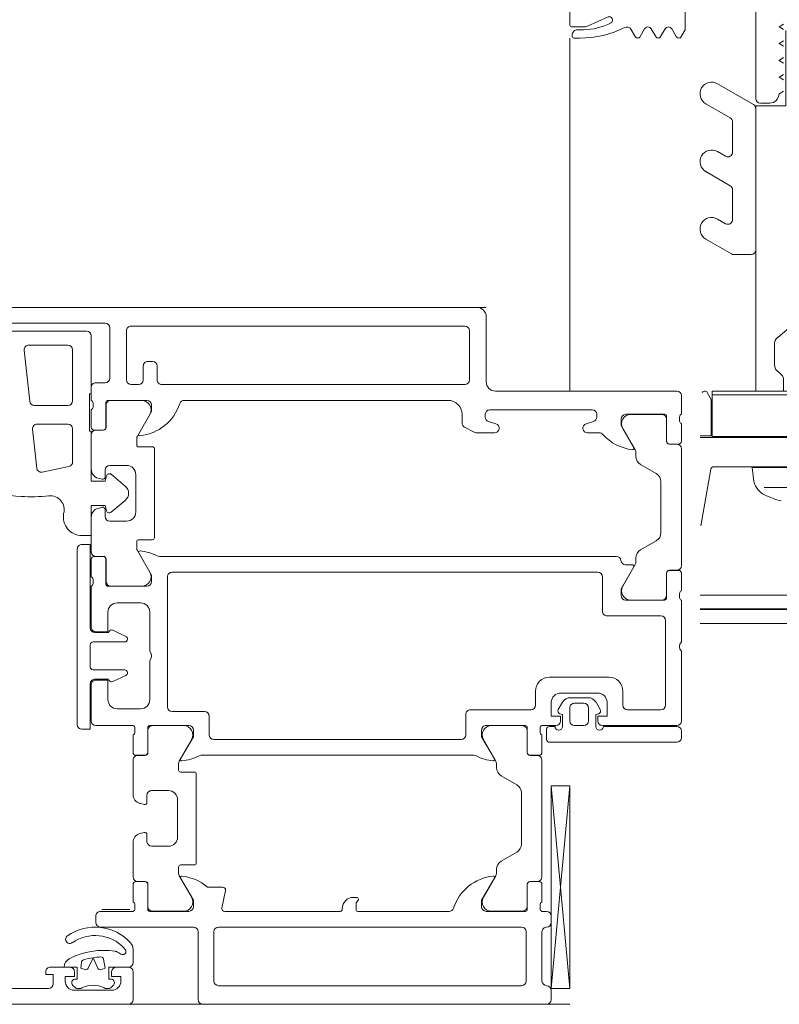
# Model space of a CAD drawing. Header units: centimetres. Extents: x -1316 to 21770, y -8842 to 3590.
# Tile 85 of 125: x 483.46 to 491.63, y 1664.13 to 1674.72. Entities that reach past the tile are written whole.
import ezdxf

# ---------------------------------------------------------------- set-up
doc = ezdxf.new("R2010")
doc.units = ezdxf.units.CM
for name, color, linetype, lineweight in [('A-DETL-GENF', 92, 'Continuous', 9), ('A-DOOR', 31, 'Continuous', 13), ('A-GLAZ-CWMG', 51, 'Continuous', 9)]:
    doc.layers.add(name, color=color, linetype=linetype, lineweight=lineweight)

# ---------------------------------------------------------------- blocks, each defined once
blk = doc.blocks.new('Schueco_FWS_ADS-75-SimplySmart_inw_Family-02 - FWS SI insert unit 90-2368395-5_piętro III __10_50 m_ - stan projektowany')
at = {"layer": 'A-DETL-GENF'}
for p, q in [((-75.5, 6.6), (75.5, 6.6)), ((74.6, -0.9), (-74.6, -0.9))]:
    blk.add_line(p, q, dxfattribs=at)
at = {"layer": 'A-DOOR'}
for p, q in [((-75.25, 6.6), (-71.55, 6.6)), ((-75.3, 6.45), (-75.3, 6.55)), ((-71.5, 6.55), (-71.5, 5.82)), ((-70.8, 6.25), (-70.8, 6.55)), ((-75.3, 4.249), (-75.5, 6.43)), ((-71.72, 6.4), (-74.98, 6.4)), ((-70.588, 6.397), (-70.564, 6.421)), ((-70.17, 6.45), (-70.57, 6.45)), ((-70.543, 6.43), (-70.513, 6.43)), ((-70.227, 6.43), (-70.197, 6.43)), ((-70.176, 6.421), (-70.152, 6.397)), ((-68.6, 6.43), (-69.89, 6.43)), ((-75.2, 5.82), (-75.2, 6.35)), ((-75.03, 6.35), (-75.03, 5.82)), ((-71.67, 5.82), (-71.67, 6.35)), ((-70.62, 6.2), (-70.75, 6.2)), ((-69.91, 6.2), (-70.12, 6.2)), ((-74.98, 5.77), (-71.72, 5.77)), ((-71.45, 5.77), (-70.45, 5.77)), ((-75.3, 5.65), (-75.3, 5.72)), ((-70.4, 5.72), (-70.4, 5.65)), ((-75.2, 5.6), (-75.25, 5.6)), ((-75.18, 5.528), (-75.18, 5.572)), ((-75.041, 5.58), (-75.041, 5.31)), ((-75.04, 5.309), (-75.04, 5.549)), ((-74.6, 5.6), (-75.021, 5.6)), ((-74.99, 5.599), (-74.656, 5.599)), ((-73.22, 5.6), (-74.2, 5.6)), ((-73.05, 5.58), (-73.05, 5.57)), ((-71.786, 5.6), (-73.03, 5.6)), ((-71.794, 5.376), (-71.757, 5.564)), ((-70.979, 5.6), (-71.4, 5.6)), ((-71.01, 5.599), (-71.344, 5.599)), ((-70.96, 5.309), (-70.96, 5.549)), ((-70.959, 5.31), (-70.959, 5.58)), ((-70.82, 5.572), (-70.82, 5.528)), ((-70.45, 5.6), (-70.8, 5.6)), ((-70.765, 5.58), (-70.465, 5.58)), ((-75.2, 5.31), (-75.2, 5.5)), ((-74.569, 5.449), (-74.703, 5.216)), ((-73.17, 5.45), (-73.205, 5.45)), ((-71.431, 5.449), (-71.297, 5.216)), ((-70.8, 5.5), (-70.8, 5.31)), ((-71.6, 5.34), (-71.764, 5.34)), ((-75.2, 3.971), (-75.2, 5.229)), ((-75.071, 5.28), (-75.17, 5.28)), ((-75.15, 5.279), (-75.07, 5.279)), ((-70.85, 5.279), (-70.93, 5.279)), ((-70.83, 5.28), (-70.929, 5.28)), ((-70.8, 4.859), (-70.8, 5.229)), ((-74.71, 5.191), (-74.71, 5.147)), ((-71.31, 5.1), (-71.46, 5.1)), ((-71.29, 5.191), (-71.29, 5.12)), ((-74.76, 5.06), (-74.93, 4.962)), ((-71.48, 5.08), (-71.48, 4.12)), ((-74.98, 4.875), (-74.98, 4.325)), ((-71.18, 4.9), (-71, 4.9)), ((-71.28, 4.4), (-71.28, 4.8)), ((-70.95, 4.85), (-70.95, 4.775)), ((-70.919, 4.751), (-70.874, 4.763)), ((-70.95, 4.425), (-70.95, 4.35)), ((-70.874, 4.437), (-70.919, 4.449)), ((-71, 4.3), (-71.18, 4.3)), ((-70.8, 3.971), (-70.8, 4.341)), ((-74.93, 4.238), (-74.76, 4.14)), ((-74.71, 4.053), (-74.71, 4.009)), ((-71.46, 4.1), (-71.31, 4.1)), ((-71.29, 4.08), (-71.29, 4.009)), ((-74.703, 3.984), (-74.569, 3.751)), ((-71.297, 3.984), (-71.431, 3.751)), ((-75.2, 3.7), (-75.2, 3.89)), ((-75.17, 3.92), (-75.071, 3.92)), ((-75.07, 3.921), (-75.15, 3.921)), ((-75.041, 3.89), (-75.041, 3.62)), ((-75.04, 3.651), (-75.04, 3.891)), ((-74.467, 3.92), (-71.533, 3.92)), ((-70.96, 3.651), (-70.96, 3.891)), ((-70.959, 3.62), (-70.959, 3.89)), ((-70.93, 3.921), (-70.85, 3.921)), ((-70.929, 3.92), (-70.83, 3.92)), ((-70.8, 3.89), (-70.8, 3.7)), ((-76.7, 3.73), (-76.7, 3.66)), ((-75.28, 3.78), (-76.65, 3.78)), ((-75.25, 3.64), (-75.25, 3.75)), ((-71.67, 3.75), (-74.33, 3.75)), ((-76.65, 3.61), (-75.86, 3.61)), ((-75.34, 3.61), (-75.28, 3.61)), ((-75.18, 3.628), (-75.18, 3.672)), ((-74.38, 3.7), (-74.38, 3.48)), ((-71.62, 3.5), (-71.62, 3.7)), ((-70.82, 3.672), (-70.82, 3.628)), ((-76.7, 2.8), (-76.7, 3.55)), ((-76.65, 3.6), (-75.85, 3.6)), ((-75.7, 3.55), (-75.7, 3.41)), ((-75.55, 3.6), (-75.65, 3.6)), ((-75.5, 3.41), (-75.5, 3.55)), ((-75.35, 3.6), (-75.2, 3.6)), ((-75.021, 3.6), (-74.6, 3.6)), ((-74.656, 3.601), (-74.99, 3.601)), ((-71.4, 3.6), (-70.979, 3.6)), ((-71.344, 3.601), (-71.01, 3.601)), ((-70.8, 3.6), (-70.4, 3.6)), ((-70.35, 3.55), (-70.35, 3.16)), ((-70.2, 3.59), (-70.2, 1.7)), ((-76.12, 3.43), (-76.48, 3.43)), ((-75.826, 3.429), (-75.781, 3.35)), ((-75.419, 3.35), (-75.374, 3.429)), ((-74.43, 3.43), (-75.08, 3.43)), ((-71.22, 3.45), (-71.57, 3.45)), ((-71.17, 2), (-71.17, 3.4)), ((-70.63, 3.42), (-70.88, 3.42)), ((-76.53, 3.38), (-76.53, 2.47)), ((-76.07, 3.23), (-76.07, 3.38)), ((-75.694, 3.3), (-75.506, 3.3)), ((-75.65, 3.36), (-75.55, 3.36)), ((-75.13, 3.38), (-75.13, 3.23)), ((-70.98, 3.32), (-70.98, 2.9)), ((-75.8, 3.25), (-75.4, 3.25)), ((-75.28, 3.08), (-75.92, 3.08)), ((-70.723, 3.06), (-70.581, 3.126)), ((-70.54, 3.1), (-70.39, 3.1)), ((-70.74, 3.03), (-70.74, 3.033)), ((-70.37, 3), (-70.71, 3)), ((-70.34, 2.73), (-70.34, 2.97)), ((-70.98, 2.8), (-70.98, 2.38)), ((-76.7, 2.25), (-76.7, 2.7)), ((-70.74, 2.667), (-70.74, 2.67)), ((-70.71, 2.7), (-70.37, 2.7)), ((-70.581, 2.574), (-70.723, 2.64)), ((-70.39, 2.6), (-70.54, 2.6)), ((-70.35, 2.54), (-70.35, 2.1)), ((-76.48, 2.42), (-75.9, 2.42)), ((-75.85, 2.37), (-75.85, 2)), ((-76.541, 2.23), (-76.541, 1.96)), ((-76.1, 2.25), (-76.521, 2.25)), ((-76.49, 2.249), (-76.156, 2.249)), ((-70.88, 2.28), (-70.63, 2.28)), ((-76.7, 1.96), (-76.7, 2.15)), ((-76.68, 2.178), (-76.68, 2.222)), ((-76.54, 1.959), (-76.54, 2.199)), ((-76.069, 2.099), (-76.203, 1.866)), ((-70.529, 2.1), (-70.95, 2.1)), ((-70.894, 2.099), (-70.56, 2.099)), ((-70.51, 2.049), (-70.51, 1.809)), ((-70.509, 1.81), (-70.509, 2.08)), ((-70.37, 2.072), (-70.37, 2.028)), ((-76.571, 1.93), (-76.67, 1.93)), ((-76.65, 1.929), (-76.57, 1.929)), ((-75.8, 1.95), (-71.22, 1.95)), ((-70.847, 1.716), (-70.981, 1.949)), ((-70.35, 2), (-70.35, 1.81)), ((-76.7, 0.621), (-76.7, 1.879)), ((-76.21, 1.841), (-76.21, 1.797)), ((-76.099, 1.87), (-76.176, 1.87)), ((-76.26, 1.71), (-76.43, 1.612)), ((-71.083, 1.78), (-76, 1.78)), ((-70.48, 1.779), (-70.4, 1.779)), ((-70.38, 1.78), (-70.479, 1.78)), ((-70.35, 1.729), (-70.35, 1.359)), ((-71.01, 1.6), (-70.86, 1.6)), ((-70.84, 1.62), (-70.84, 1.691)), ((-76.48, 1.525), (-76.48, 0.975)), ((-71.03, 0.62), (-71.03, 1.58)), ((-70.55, 1.4), (-70.73, 1.4)), ((-70.83, 1.3), (-70.83, 0.9)), ((-70.716, 1.177), (-70.564, 1.304)), ((-70.5, 1.275), (-70.5, 1.35)), ((-70.424, 1.263), (-70.469, 1.251)), ((-70.564, 0.896), (-70.716, 1.023)), ((-76.43, 0.888), (-76.26, 0.79)), ((-70.5, 0.85), (-70.5, 0.925)), ((-70.469, 0.949), (-70.424, 0.937)), ((-69.824, 0.872), (-70.11, 0.811)), ((-70.73, 0.8), (-70.55, 0.8)), ((-70.35, 0.841), (-70.35, 0.471)), ((-70.15, 0.763), (-70.15, 0.405)), ((-69.72, 0.41), (-69.764, 0.829)), ((-76.21, 0.703), (-76.21, 0.659)), ((-76.7, 0.35), (-76.7, 0.54)), ((-76.67, 0.57), (-76.571, 0.57)), ((-76.57, 0.571), (-76.65, 0.571)), ((-76.541, 0.54), (-76.541, 0.27)), ((-76.54, 0.301), (-76.54, 0.541)), ((-76.203, 0.634), (-76.069, 0.401)), ((-70.86, 0.6), (-71.01, 0.6)), ((-70.84, 0.509), (-70.84, 0.58)), ((-75.817, 0.45), (-75.69, 0.45)), ((-74.69, 0.45), (-74.499, 0.45)), ((-74.476, 0.445), (-74.367, 0.389)), ((-70.981, 0.251), (-70.847, 0.484)), ((-76.68, 0.278), (-76.68, 0.322)), ((-75.675, 0.352), (-75.755, 0.328)), ((-74.625, 0.328), (-74.705, 0.352)), ((-74.34, 0.344), (-74.34, 0.25)), ((-70.51, 0.391), (-70.51, 0.151)), ((-70.509, 0.12), (-70.509, 0.39)), ((-70.4, 0.421), (-70.48, 0.421)), ((-70.479, 0.42), (-70.38, 0.42)), ((-70.35, 0.39), (-70.35, 0.2)), ((-70.1, 0.355), (-69.769, 0.355)), ((-76.7, 0.05), (-76.7, 0.25)), ((-76.521, 0.25), (-76.1, 0.25)), ((-76.156, 0.251), (-76.49, 0.251)), ((-75.79, 0.28), (-75.79, 0.25)), ((-74.59, 0.25), (-74.59, 0.28)), ((-75.74, 0.2), (-74.64, 0.2)), ((-70.37, 0.172), (-70.37, 0.128)), ((-69.738, 0.155), (-70.1, 0.155)), ((-69.63, -0.44), (-69.688, 0.11)), ((-74.7, 0), (-76.65, 0)), ((-74.19, 0.1), (-71.35, 0.1)), ((-70.95, 0.1), (-70.529, 0.1)), ((-70.56, 0.101), (-70.894, 0.101)), ((-70.35, 0.1), (-70.35, -0.04)), ((-70.15, 0.105), (-70.15, -0.445)), ((-74.6, -0.8), (-74.6, -0.1)), ((-71.11, -0.07), (-74.37, -0.07)), ((-70.78, -0.07), (-70.86, -0.07)), ((-70.4, -0.09), (-70.5, -0.09)), ((-74.42, -0.12), (-74.42, -0.65)), ((-71.06, -0.27), (-71.06, -0.12)), ((-70.91, -0.12), (-70.91, -0.27)), ((-70.73, -0.65), (-70.73, -0.12)), ((-70.55, -0.14), (-70.55, -0.68)), ((-70.96, -0.32), (-71.01, -0.32)), ((-70.1, -0.495), (-69.68, -0.495)), ((-74.37, -0.7), (-70.78, -0.7)), ((-70.5, -0.73), (-69.21, -0.73)), ((-69.45, -0.645), (-70.3, -0.645)), ((-68.35, -0.9), (-74.5, -0.9))]:
    blk.add_line(p, q, dxfattribs=at)
at = {"layer": 'A-DOOR', "flags": 128}
for points in [[(-70.75, 6.6), (-62.1, 6.6), (-62.1, 6.26), (-62.21, 6.15), (-62.27, 6.15), (-62.27, 6.32)], [(-75.5, 4.249), (-75.5, 6.43), (-75.3, 6.43), (-75.3, 4.249), (-75.5, 4.249), (-75.3, 6.43)], [(-69.94, 6.38), (-69.94, 6.28), (-69.86, 6.28), (-69.86, 6.25)], [(-70.75, 6.2), (-70.54, 6.2), (-70.54, 6.33), (-70.57, 6.33)], [(-70.67, 6.35), (-70.67, 6.3), (-70.57, 6.3), (-70.57, 6.25)], [(-70.17, 6.33), (-70.2, 6.33), (-70.2, 6.2), (-70.06, 6.2)], [(-70.17, 6.25), (-70.17, 6.3), (-70.07, 6.3), (-70.07, 6.35)], [(-70.8, 6.006), (-70.8, 6.015), (-70.8, 6.15)], [(-74.688, 5.241), (-74.55, 5.48), (-74.55, 5.55)], [(-73.225, 5.47), (-73.225, 5.477), (-73.2, 5.51), (-73.2, 5.58)], [(-71.45, 5.55), (-71.45, 5.48), (-71.312, 5.241)], [(-74.55, 3.65), (-74.55, 3.72), (-74.688, 3.959)], [(-71.312, 3.959), (-71.45, 3.72), (-71.45, 3.65)], [(-75.78, 3.61), (-75.78, 3.48), (-75.808, 3.473)], [(-75.392, 3.473), (-75.42, 3.48), (-75.42, 3.61)], [(-70.34, 3.15), (-70.34, 3.64), (-70.25, 3.64)], [(-75.8, 3.55), (-75.8, 3.5), (-75.9, 3.5), (-75.9, 3.35)], [(-75.3, 3.35), (-75.3, 3.5), (-75.4, 3.5), (-75.4, 3.55)], [(-70.4, 3.11), (-70.53, 3.11), (-70.53, 3.32)], [(-70.53, 2.38), (-70.53, 2.59), (-70.4, 2.59)], [(-70.25, 1.65), (-70.34, 1.65), (-70.34, 2.55)], [(-76.188, 1.891), (-76.05, 2.13), (-76.05, 2.2)], [(-71, 2.05), (-71, 1.98), (-70.862, 1.741)], [(-70.516, 1.289), (-70.5, 1.23), (-70.35, 1.23), (-70.35, 1.555), (-70.25, 1.555)], [(-70.35, -0.595), (-70.35, 0.03), (-70.33, 0.03), (-70.33, 0.43), (-70.35, 0.43), (-70.35, 0.97), (-70.5, 0.97), (-70.516, 0.911)], [(-76.05, 0.3), (-76.05, 0.37), (-76.188, 0.609)], [(-70.862, 0.459), (-71, 0.22), (-71, 0.15)]]:
    blk.add_lwpolyline(points, dxfattribs=at)
for points in [[(-70.483, 6.115), (-70.5, 6.213), (-70.46, 6.227), (-70.5, 6.213)], [(-70.423, 6.212), (-70.37, 6.099), (-70.317, 6.212), (-70.37, 6.099)], [(-70.28, 6.227), (-70.24, 6.213), (-70.246, 6.149), (-70.24, 6.213)]]:
    blk.add_lwpolyline(points, close=True, dxfattribs=at)
at = {"layer": 'A-DOOR'}
for centre, radius, start, end in [((-75.25, 6.55), 0.05, 90, 180), ((-71.55, 6.55), 0.05, 0, 90), ((-70.75, 6.55), 0.05, 90, 180), ((-75.25, 6.45), 0.05, 180, 270), ((-75.25, 6.35), 0.05, 0, 90), ((-74.98, 6.35), 0.05, 90, 180), ((-71.72, 6.35), 0.05, 0, 90), ((-70.57, 6.35), 0.1, 90, 180), ((-70.56, 6.369), 0.04, 135, 255.5225), ((-70.543, 6.4), 0.03, 90, 135), ((-70.513, 6.38), 0.05, 62.5107, 90), ((-70.37, 6.655), 0.26, 242.5107, 297.4893), ((-70.227, 6.38), 0.05, 90, 117.4893), ((-70.197, 6.4), 0.03, 45, 90), ((-70.17, 6.35), 0.1, 0, 90), ((-70.18, 6.369), 0.04, 284.4775, 45), ((-69.89, 6.38), 0.05, 90, 180), ((-70.75, 6.25), 0.05, 180, 270), ((-70.75, 6.15), 0.05, 90, 180), ((-70.62, 6.25), 0.05, 270, 360), ((-70.45, 6.199), 0.03, 25, 110), ((-70.45, 6.199), 0.03, 25, 110), ((-70.29, 6.199), 0.03, 70, 155), ((-70.29, 6.199), 0.03, 70, 155), ((-70.275, 6.152), 0.03, 287.4598, 355), ((-70.275, 6.152), 0.03, 287.4598, 355), ((-70.12, 6.25), 0.05, 180, 270), ((-70.16, 6.2), 0.1, 297.8642, 0), ((-69.91, 6.25), 0.05, 270, 0), ((-70.694, 6.035), 0.03, 102.6892, 206.8893), ((-70.69, 6.015), 0.05, 49.3398, 102.6892), ((-70.592, 6.129), 0.1, 229.3398, 260.8458), ((-70.482, 6.81), 0.79, 260.8458, 297.8642), ((-70.453, 6.121), 0.03, 190, 272.4282), ((-70.453, 6.121), 0.03, 190, 272.4282), ((-70.482, 6.81), 0.72, 272.4282, 278.9885), ((-70.482, 6.81), 0.72, 272.4282, 278.9885), ((-70.482, 6.81), 0.72, 278.9885, 287.4598), ((-70.482, 6.81), 0.72, 278.9885, 287.4598), ((-70.27, 6.029), 0.53, 180, 181.5104), ((-70.7, 6.006), 0.1, 180, 222.3901), ((-70.391, 6.289), 0.519, 222.3901, 304.8585), ((-70.623, 6.071), 0.11, 206.8893, 223.162), ((-70.391, 6.289), 0.429, 223.162, 304.8585), ((-70.12, 5.9), 0.045, 304.8585, 124.8585), ((-75.25, 5.72), 0.05, 90, 180), ((-75.25, 5.82), 0.05, 270, 0), ((-74.98, 5.82), 0.05, 180, 270), ((-71.72, 5.82), 0.05, 270, 360), ((-71.45, 5.82), 0.05, 180, 270), ((-70.45, 5.72), 0.05, 0, 90), ((-75.25, 5.65), 0.05, 180, 270), ((-70.45, 5.65), 0.05, 270, 0), ((-75.21, 5.572), 0.03, 0, 70.5288), ((-75.21, 5.528), 0.03, 289.4712, 0), ((-75.021, 5.58), 0.02, 90, 180), ((-74.99, 5.549), 0.05, 90, 180), ((-74.724, 5.718), 0.5, 275.6226, 342.2516), ((-74.656, 5.499), 0.1, 330, 90), ((-74.6, 5.55), 0.05, 0, 90), ((-74.2, 5.55), 0.05, 90, 162.2516), ((-73.22, 5.58), 0.02, 0, 90), ((-73.17, 5.57), 0.12, 270, 0), ((-73.03, 5.58), 0.02, 90, 180), ((-71.786, 5.57), 0.03, 349, 90), ((-71.4, 5.55), 0.05, 90, 180), ((-71.344, 5.499), 0.1, 90, 210), ((-71.01, 5.549), 0.05, 0, 90), ((-70.979, 5.58), 0.02, 0, 90), ((-70.79, 5.572), 0.03, 109.4712, 180), ((-70.79, 5.528), 0.03, 180, 250.5288), ((-73.205, 5.477), 0.02, 135, 180), ((-73.205, 5.47), 0.02, 180, 270), ((-75.17, 5.31), 0.03, 180, 270), ((-75.071, 5.31), 0.03, 270, 0), ((-75.07, 5.309), 0.03, 270, 0), ((-71.764, 5.37), 0.03, 169, 270), ((-71.272, 5.717), 0.5, 228.9748, 263.8593), ((-70.93, 5.309), 0.03, 180, 270), ((-70.929, 5.31), 0.03, 180, 270), ((-70.83, 5.31), 0.03, 270, 0), ((-75.15, 5.229), 0.05, 90, 180), ((-74.66, 5.191), 0.05, 150, 180), ((-74.676, 5.234), 0.0138, 150, 275.6226), ((-71.324, 5.234), 0.0138, 263.8593, 30), ((-71.34, 5.191), 0.05, 0, 30), ((-70.85, 5.229), 0.05, 0, 90), ((-74.81, 5.147), 0.1, 300, 0), ((-71.46, 5.08), 0.02, 90, 180), ((-71.31, 5.12), 0.02, 270, 0), ((-74.88, 4.875), 0.1, 120, 180), ((-71.18, 4.8), 0.1, 90, 180), ((-71, 4.85), 0.05, 0, 90), ((-70.925, 4.775), 0.025, 180, 285), ((-70.9, 4.859), 0.1, 285, 0), ((-71.18, 4.4), 0.1, 180, 270), ((-71, 4.35), 0.05, 270, 0), ((-70.925, 4.425), 0.025, 75, 180), ((-70.9, 4.341), 0.1, 0, 75), ((-74.88, 4.325), 0.1, 180, 240), ((-74.81, 4.053), 0.1, 0, 60), ((-71.46, 4.12), 0.02, 180, 270), ((-71.31, 4.08), 0.02, 0, 90), ((-75.15, 3.971), 0.05, 180, 270), ((-74.66, 4.009), 0.05, 180, 210), ((-74.676, 3.966), 0.0138, 84.6714, 210), ((-74.721, 3.482), 0.5, 62.5097, 84.6714), ((-74.467, 3.97), 0.05, 242.5097, 270), ((-71.533, 3.97), 0.05, 270, 297.4903), ((-71.279, 3.482), 0.5, 95.3286, 117.4903), ((-71.324, 3.966), 0.0138, 330, 95.3286), ((-71.34, 4.009), 0.05, 330, 0), ((-70.85, 3.971), 0.05, 270, 0), ((-75.17, 3.89), 0.03, 90, 180), ((-75.071, 3.89), 0.03, 360, 90), ((-75.07, 3.891), 0.03, 0, 90), ((-70.93, 3.891), 0.03, 90, 180), ((-70.929, 3.89), 0.03, 90, 180), ((-70.83, 3.89), 0.03, 0, 90), ((-76.65, 3.73), 0.05, 90, 180), ((-75.28, 3.75), 0.03, 0, 90), ((-74.656, 3.701), 0.1, 270, 30), ((-74.33, 3.7), 0.05, 90, 180), ((-71.67, 3.7), 0.05, 0, 90), ((-71.344, 3.701), 0.1, 150, 270), ((-76.65, 3.66), 0.05, 180, 270), ((-75.82, 3.61), 0.04, 0, 180), ((-75.38, 3.61), 0.04, 0, 180), ((-75.28, 3.64), 0.03, 270, 0), ((-75.21, 3.672), 0.03, 0, 70.5288), ((-75.21, 3.628), 0.03, 289.4712, 360), ((-75.021, 3.62), 0.02, 180, 270), ((-74.99, 3.651), 0.05, 180, 270), ((-74.6, 3.65), 0.05, 270, 0), ((-71.4, 3.65), 0.05, 180, 270), ((-71.01, 3.651), 0.05, 270, 0), ((-70.979, 3.62), 0.02, 270, 0), ((-70.79, 3.672), 0.03, 109.4712, 180), ((-70.79, 3.628), 0.03, 180, 250.5288), ((-70.25, 3.59), 0.05, 0, 90), ((-76.65, 3.55), 0.05, 90, 180), ((-75.85, 3.55), 0.05, 0, 90), ((-75.65, 3.55), 0.05, 90, 180), ((-75.55, 3.55), 0.05, 0, 90), ((-75.35, 3.55), 0.05, 90, 180), ((-71.57, 3.5), 0.05, 180, 270), ((-70.4, 3.55), 0.05, 0, 90), ((-76.48, 3.38), 0.05, 90, 180), ((-76.12, 3.38), 0.05, 0, 90), ((-75.8, 3.444), 0.03, 105, 210), ((-75.65, 3.41), 0.05, 180, 270), ((-75.55, 3.41), 0.05, 270, 0), ((-75.4, 3.444), 0.03, 330, 75), ((-75.08, 3.38), 0.05, 90, 180), ((-74.43, 3.48), 0.05, 270, 0), ((-71.22, 3.4), 0.05, 0, 90), ((-70.88, 3.32), 0.1, 90, 180), ((-70.63, 3.32), 0.1, 0, 90), ((-75.8, 3.35), 0.1, 180, 270), ((-75.694, 3.4), 0.1, 210, 270), ((-75.506, 3.4), 0.1, 270, 330), ((-75.4, 3.35), 0.1, 270, 0), ((-75.92, 3.23), 0.15, 180, 270), ((-75.28, 3.23), 0.15, 270, 0), ((-70.568, 3.099), 0.03, 21.7118, 115), ((-70.4, 3.16), 0.05, 270, 0), ((-70.39, 3.15), 0.05, 270, 0), ((-70.71, 3.033), 0.03, 115, 180), ((-70.71, 3.03), 0.03, 180, 270), ((-70.37, 2.97), 0.03, 0, 90), ((-70.927, 2.85), 0.0725, 136.3972, 223.6028), ((-76.752, 2.75), 0.0725, 316.3972, 43.6028), ((-70.71, 2.67), 0.03, 90, 180), ((-70.71, 2.667), 0.03, 180, 245), ((-70.37, 2.73), 0.03, 270, 0), ((-70.568, 2.601), 0.03, 245, 338.2882), ((-70.4, 2.54), 0.05, 360, 90), ((-70.39, 2.55), 0.05, 0, 90), ((-76.48, 2.47), 0.05, 180, 270), ((-75.9, 2.37), 0.05, 360, 90), ((-70.88, 2.38), 0.1, 180, 270), ((-70.63, 2.38), 0.1, 270, 0), ((-76.71, 2.222), 0.03, 0, 70.5288), ((-76.521, 2.23), 0.02, 90, 180), ((-76.49, 2.199), 0.05, 90, 180), ((-76.156, 2.149), 0.1, 330, 90), ((-76.1, 2.2), 0.05, 0, 90), ((-76.71, 2.178), 0.03, 289.4712, 0), ((-70.95, 2.05), 0.05, 90, 180), ((-70.894, 1.999), 0.1, 90, 210), ((-70.56, 2.049), 0.05, 0, 90), ((-70.529, 2.08), 0.02, 0, 90), ((-70.34, 2.072), 0.03, 109.4712, 180), ((-70.34, 2.028), 0.03, 180, 250.5288), ((-76.67, 1.96), 0.03, 180, 270), ((-76.65, 1.879), 0.05, 90, 180), ((-76.571, 1.96), 0.03, 270, 0), ((-76.57, 1.959), 0.03, 270, 0), ((-75.8, 2), 0.05, 180, 270), ((-71.22, 2), 0.05, 270, 0), ((-76.16, 1.841), 0.05, 150, 180), ((-76.176, 1.884), 0.0138, 150, 270), ((-76.099, 1.82), 0.05, 5.7392, 90), ((-76, 1.83), 0.05, 185.7392, 270), ((-70.48, 1.809), 0.03, 180, 270), ((-70.479, 1.81), 0.03, 180, 270), ((-70.38, 1.81), 0.03, 270, 0), ((-76.31, 1.797), 0.1, 300, 0), ((-71.083, 1.73), 0.05, 62.5097, 90), ((-70.829, 2.218), 0.5, 242.5097, 264.6714), ((-70.874, 1.734), 0.0138, 264.6714, 30), ((-70.89, 1.691), 0.05, 0, 30), ((-70.4, 1.729), 0.05, 0, 90), ((-70.25, 1.7), 0.05, 270, 0), ((-76.38, 1.525), 0.1, 120, 180), ((-71.01, 1.58), 0.02, 90, 180), ((-70.86, 1.62), 0.02, 270, 0), ((-70.25, 1.355), 0.2, 349.3496, 90), ((-70.73, 1.3), 0.1, 90, 180), ((-70.55, 1.35), 0.05, 0, 90), ((-70.545, 1.281), 0.03, 14.9951, 130), ((-70.475, 1.275), 0.025, 180, 285), ((-70.45, 1.359), 0.1, 285, 360), ((-69.909, 1.277), 0.15, 164.3113, 275.3952), ((-70.652, 1.1), 0.1, 130, 230), ((-69.707, -0.863), 2, 86.7837, 95.3952), ((-69.735, -1.362), 2.5, 76.469, 86.7837), ((-76.38, 0.975), 0.1, 180, 240), ((-70.73, 0.9), 0.1, 180, 270), ((-70.545, 0.919), 0.03, 230, 345.0049), ((-70.55, 0.85), 0.05, 270, 360), ((-70.475, 0.925), 0.025, 75, 180), ((-70.45, 0.841), 0.1, 0, 75), ((-69.813, 0.823), 0.05, 6, 102), ((-76.31, 0.703), 0.1, 0, 60), ((-70.1, 0.763), 0.05, 102, 180), ((-76.16, 0.659), 0.05, 180, 210), ((-76.65, 0.621), 0.05, 180, 270), ((-76.67, 0.54), 0.03, 90, 180), ((-76.571, 0.54), 0.03, 0, 90), ((-76.57, 0.541), 0.03, 0, 90), ((-76.176, 0.616), 0.0138, 84.0801, 210), ((-76.226, 0.133), 0.5, 41.9139, 84.0801), ((-71.01, 0.62), 0.02, 180, 270), ((-70.86, 0.58), 0.02, 0, 90), ((-75.817, 0.5), 0.05, 221.9139, 270), ((-75.69, 0.4), 0.05, 287, 90), ((-74.69, 0.4), 0.05, 90, 253), ((-74.499, 0.4), 0.05, 63, 90), ((-70.826, -0.018), 0.5, 95.6226, 162.2516), ((-70.874, 0.466), 0.0138, 330, 95.6226), ((-70.89, 0.509), 0.05, 330, 0), ((-70.4, 0.471), 0.05, 270, 360), ((-76.71, 0.322), 0.03, 0, 70.5288), ((-76.156, 0.351), 0.1, 270, 30), ((-75.74, 0.28), 0.05, 107, 180), ((-74.64, 0.28), 0.05, 0, 73), ((-74.39, 0.344), 0.05, 360, 63), ((-70.48, 0.391), 0.03, 90, 180), ((-70.479, 0.39), 0.03, 90, 180), ((-70.38, 0.39), 0.03, 360, 90), ((-70.1, 0.405), 0.05, 180, 270), ((-69.769, 0.405), 0.05, 270, 6), ((-76.71, 0.278), 0.03, 289.4712, 0), ((-76.521, 0.27), 0.02, 180, 270), ((-76.49, 0.301), 0.05, 180, 270), ((-76.1, 0.3), 0.05, 270, 360), ((-75.74, 0.25), 0.05, 180, 270), ((-74.64, 0.25), 0.05, 270, 360), ((-74.19, 0.25), 0.15, 180, 270), ((-70.894, 0.201), 0.1, 150, 270), ((-71.35, 0.15), 0.05, 270, 342.2516), ((-70.95, 0.15), 0.05, 180, 270), ((-70.56, 0.151), 0.05, 270, 0), ((-70.529, 0.12), 0.02, 270, 0), ((-70.34, 0.172), 0.03, 109.4712, 180), ((-70.34, 0.128), 0.03, 180, 250.5288), ((-70.1, 0.105), 0.05, 90, 180), ((-69.738, 0.105), 0.05, 6, 90), ((-76.65, 0.05), 0.05, 180, 270), ((-74.7, -0.1), 0.1, 0, 90), ((-74.37, -0.12), 0.05, 90, 180), ((-71.11, -0.12), 0.05, 360, 90), ((-70.86, -0.12), 0.05, 90, 180), ((-70.78, -0.12), 0.05, 0, 90), ((-70.5, -0.14), 0.05, 90, 180), ((-70.4, -0.04), 0.05, 270, 0), ((-71.01, -0.27), 0.05, 180, 270), ((-70.96, -0.27), 0.05, 270, 0), ((-70.1, -0.445), 0.05, 180, 270), ((-69.68, -0.445), 0.05, 270, 6), ((-70.3, -0.595), 0.05, 180, 270), ((-74.37, -0.65), 0.05, 180, 270), ((-70.78, -0.65), 0.05, 270, 0), ((-70.5, -0.68), 0.05, 180, 270), ((-74.5, -0.8), 0.1, 180, 270)]:
    blk.add_arc(centre, radius, start, end, dxfattribs=at)
blk = doc.blocks.new('Rectangular Mullion - SI_CovCap-20mm_Mull-85mm-2281818-5_piętro III __10_50 m_ - stan projektowany')
at = {"layer": 'A-DETL-GENF'}
for p, q in [((0.5, 5.85), (0.5, 3.15)), ((2.31, 3.929), (2.089, 4.027)), ((1.404, 3.899), (1.355, 3.815)), ((1.524, 3.815), (1.475, 3.899)), ((1.625, 3.899), (1.576, 3.815)), ((1.744, 3.815), (1.696, 3.899)), ((1.843, 3.895), (1.796, 3.815)), ((2.48, 3.92), (2.351, 3.92)), ((2.355, 3.89), (2.416, 3.89)), ((2.476, 3.83), (2.476, 3.82)), ((2.456, 3.8), (2.389, 3.8)), ((0.912, 3.308), (0.525, 3.084)), ((0.45, 3.1), (0.35, 3.1)), ((0.775, 2.94), (1.037, 3.092)), ((0.5, 3.041), (0.5, 1.52)), ((0.75, 2.571), (0.75, 2.897)), ((0.912, 2.578), (0.825, 2.528)), ((0.775, 2.21), (1.037, 2.362)), ((0.75, 1.845), (0.75, 2.167)), ((0.912, 1.852), (0.825, 1.802)), ((0.762, 1.477), (1.037, 1.636)), ((0.55, 1.47), (0.737, 1.47)), ((0.3, 0.502), (0.3, 0.287)), ((0.025, -0.815), (0.953, -0.815)), ((0.982, -0.84), (1.09, -1.449)), ((0.408, -1.036), (-0.408, -1.036)), ((1.1, -2.195), (-2.135, -2.195)), ((-2.125, -2.345), (1.1, -2.345)), ((1.1, -2.5), (-2.35, -2.5))]:
    blk.add_line(p, q, dxfattribs=at)
at = {"layer": 'A-DETL-GENF', "flags": 128}
for points in [[(0.25, 3.2), (0.2, 3.229)], [(0.2, 3.351), (0.25, 3.38), (0.2, 3.409)], [(0.2, 3.531), (0.25, 3.56), (0.2, 3.589)], [(0.2, 3.711), (0.25, 3.74), (0.2, 3.769)], [(0.2, 3.891), (0.25, 3.92), (0.2, 3.949)], [(1.303, 3.815), (1.26, 3.89), (1.26, 4.68), (1.395, 4.68)], [(2.35, 4.68), (2.5, 4.68), (2.5, 3.94)], [(0, 0.8), (0.264, 0.578)], [(0.2, 0.113), (0.2, 0), (0.5, 0), (0.5, 3.07), (0.175, 3.07), (0.175, 3.88)], [(1.1, -0.48), (0.98, -0.48), (0.98, -0.09), (1.023, -0.016)], [(1.1, -0.5), (-1.17, -0.5), (-1.25, -0.58), (-1.25, -0.64), (-1.14, -0.64), (-1.244, -1.227)], [(0.52, -0.974), (0.54, -0.821), (-0.54, -0.821), (-0.52, -0.974)], [(-1.99, -1.64), (-1.99, -1.99), (-2.12, -1.99), (-2.12, -1.72), (-2.37, -1.72), (-2.37, -2.35), (1.1, -2.35)]]:
    blk.add_lwpolyline(points, dxfattribs=at)
for points in [[(0.97, 0), (-0.97, 0), (-0.97, -0.04), (0.97, -0.04)], [(0.97, -0.04), (-0.97, -0.04), (-0.97, -0.49), (0.97, -0.49)]]:
    blk.add_lwpolyline(points, close=True, dxfattribs=at)
at = {"layer": 'A-DETL-GENF'}
for centre, radius, start, end in [((2.075, 3.995), 0.035, 66.0038, 241.9274), ((2.355, 4.52), 0.63, 241.9301, 270.0019), ((2.351, 4.02), 0.1, 246.0084, 269.9977), ((2.48, 3.94), 0.02, 270.0062, 359.9939), ((1.44, 3.879), 0.041, 30.0075, 149.997), ((1.66, 3.879), 0.041, 30.0007, 150.0037), ((1.886, 3.868), 0.051, 63.3408, 148.1953), ((2.389, 4.87), 1.07, 243.342, 270.0016), ((2.416, 3.83), 0.06, 359.9899, 90.0124), ((2.456, 3.82), 0.02, 269.9795, 0.0402), ((1.329, 3.83), 0.03, 209.9986, 330.0058), ((1.55, 3.83), 0.03, 209.9986, 330.0058), ((1.77, 3.83), 0.03, 209.9986, 330.0058), ((0.975, 3.2), 0.125, 300, 120), ((0.35, 3.2), 0.1, 180, 270), ((0.45, 3.15), 0.05, 270, 360), ((0.55, 3.041), 0.05, 120, 180), ((0.8, 2.897), 0.05, 120, 180), ((0.8, 2.571), 0.05, 180, 300), ((0.975, 2.47), 0.125, 300, 120), ((0.8, 2.167), 0.05, 120, 180), ((0.8, 1.845), 0.05, 180, 300), ((0.975, 1.744), 0.125, 300, 120), ((0.55, 1.52), 0.05, 180, 270), ((0.737, 1.52), 0.05, 270, 300), ((0.2, 0.502), 0.1, 0, 50), ((0.2, 0.287), 0.1, 300, 360), ((0.3, 0.113), 0.1, 120, 180), ((1.049, -0.031), 0.03, 29.868, 150.2035), ((0.953, -0.845), 0.03, 10, 90), ((0.307, -0.921), 0.22, 297.2746, 346.0268), ((0, -0.291), 0.92, 284.1683, 296.293)]:
    blk.add_arc(centre, radius, start, end, dxfattribs=at)
blk = doc.blocks.new('Rectangular Mullion - Schueco_FWS-50-SI_Tran_CovCap-20mm_Tran-55mm-V14-5_piętro III __10_50 m_ - stan projektowany')
at = {"layer": 'A-GLAZ-CWMG'}
blk.add_line((489.377, 1670.726), (489.377, 1674.526), dxfattribs=at)

msp = doc.modelspace()

# ---------------------------------------------------------------- block references
at = {"layer": 'A-DOOR', "rotation": 180}
msp.add_blockref('Schueco_FWS_ADS-75-SimplySmart_inw_Family-02 - FWS SI insert unit 90-2368395-5_piętro III __10_50 m_ - stan projektowany', (413.877, 1670.726), dxfattribs=at)
at = {"layer": 'A-GLAZ-CWMG', "extrusion": (0, 0, -1)}
msp.add_blockref('Rectangular Mullion - SI_CovCap-20mm_Mull-85mm-2281818-5_piętro III __10_50 m_ - stan projektowany', (-491.877, 1670.726), dxfattribs=at)
at = {"layer": 'A-GLAZ-CWMG'}
msp.add_blockref('Rectangular Mullion - Schueco_FWS-50-SI_Tran_CovCap-20mm_Tran-55mm-V14-5_piętro III __10_50 m_ - stan projektowany', (0, 0), dxfattribs=at)

doc.saveas('drawing.dxf')
